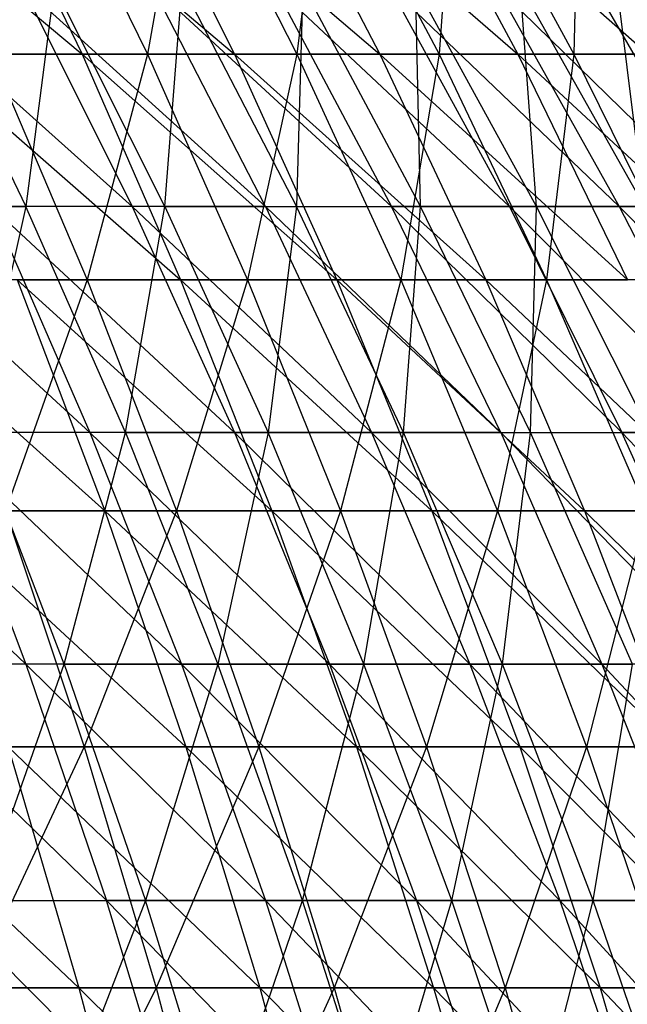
# Model space of a CAD drawing. Extents: x -125 to 125, y -143 to 0.
# Tile 229 of 256: x 35.84 to 41.63, y -59.77 to -50.39. Entities that reach past the tile are written whole.
import ezdxf

# ---------------------------------------------------------------- set-up
doc = ezdxf.new("R2010")
doc.units = 0
doc.header["$LTSCALE"] = 25.4
doc.layers.get('0').update_dxf_attribs({"linetype": 'CONTINUOUS'})

# ---------------------------------------------------------------- blocks, each defined once
blk = doc.blocks.new('NL2500027000_STL_3')
at = {"color": 0}
for p, q in [((33.9617, -48.6248, 35.6849), (36.4366, -50.7179, 35.1879)), ((33.9617, -48.6248, 35.6849), (36.4366, -50.7179, 35.1879)), ((35.4358, -48.6248, 34.2214), (37.8876, -50.7179, 33.6206)), ((35.4358, -48.6248, 34.2214), (37.8876, -50.7179, 33.6206)), ((35.4358, -48.6248, 34.2214), (36.4366, -50.7179, 35.1879)), ((35.4358, -48.6248, 34.2214), (36.4366, -50.7179, 35.1879)), ((36.0409, -48.6248, -33.5836), (37.0587, -50.7179, -34.532)), ((36.0409, -48.6248, -33.5836), (37.0587, -50.7179, -34.532)), ((36.847, -48.6248, 32.6972), (39.2712, -50.7179, 31.9935)), ((36.847, -48.6248, 32.6972), (39.2712, -50.7179, 31.9935)), ((36.847, -48.6248, 32.6972), (37.8876, -50.7179, 33.6206)), ((36.847, -48.6248, 32.6972), (37.8876, -50.7179, 33.6206)), ((37.4246, -48.6248, -32.0344), (37.0587, -50.7179, -34.532)), ((37.4246, -48.6248, -32.0344), (37.0587, -50.7179, -34.532)), ((37.4246, -48.6248, -32.0344), (38.4815, -50.7179, -32.9391)), ((37.4246, -48.6248, -32.0344), (38.4815, -50.7179, -32.9391)), ((38.1926, -48.6248, 31.1147), (40.5851, -50.7179, 30.3095)), ((38.1926, -48.6248, 31.1147), (40.5851, -50.7179, 30.3095)), ((38.1926, -48.6248, 31.1147), (39.2712, -50.7179, 31.9935)), ((38.1926, -48.6248, 31.1147), (39.2712, -50.7179, 31.9935)), ((38.7418, -48.6248, -30.4282), (38.4815, -50.7179, -32.9391)), ((38.7418, -48.6248, -30.4282), (38.4815, -50.7179, -32.9391)), ((38.7418, -48.6248, -30.4282), (39.8359, -50.7179, -31.2875)), ((38.7418, -48.6248, -30.4282), (39.8359, -50.7179, -31.2875)), ((39.4704, -48.6248, 29.477), (41.8267, -50.7179, 28.5716)), ((39.4704, -48.6248, 29.477), (41.8267, -50.7179, 28.5716)), ((39.4704, -48.6248, 29.477), (40.5851, -50.7179, 30.3095)), ((39.4704, -48.6248, 29.477), (40.5851, -50.7179, 30.3095)), ((39.9901, -48.6248, -28.768), (39.8359, -50.7179, -31.2875)), ((39.9901, -48.6248, -28.768), (39.8359, -50.7179, -31.2875)), ((39.9901, -48.6248, -28.768), (41.1195, -50.7179, -29.5804)), ((39.9901, -48.6248, -28.768), (41.1195, -50.7179, -29.5804)), ((41.1673, -48.6248, -27.0565), (41.1195, -50.7179, -29.5804)), ((41.1673, -48.6248, -27.0565), (41.1195, -50.7179, -29.5804)), ((36.9125, -52.1679, 29.9461), (34.5638, -50.0675, 30.635)), ((36.9125, -52.1679, 29.9461), (34.5638, -50.0675, 30.635)), ((34.8844, -50.0675, -30.2695), (35.901, -52.1679, -31.1516)), ((34.8844, -50.0675, -30.2695), (35.901, -52.1679, -31.1516)), ((38.1836, -52.1679, 28.3075), (35.8672, -50.0675, 29.0982)), ((35.8672, -50.0675, 29.0982), (36.9125, -52.1679, 29.9461)), ((35.8672, -50.0675, 29.0982), (36.9125, -52.1679, 29.9461)), ((38.1836, -52.1679, 28.3075), (35.8672, -50.0675, 29.0982)), ((36.1715, -50.0675, -28.719), (35.901, -52.1679, -31.1516)), ((36.1715, -50.0675, -28.719), (35.901, -52.1679, -31.1516)), ((37.2256, -52.1679, -29.556), (36.1715, -50.0675, -28.719)), ((37.2256, -52.1679, -29.556), (36.1715, -50.0675, -28.719)), ((38.1836, -52.1679, 28.3075), (37.1023, -50.0675, 27.506)), ((37.1023, -50.0675, 27.506), (39.382, -52.1679, 26.6151)), ((38.1836, -52.1679, 28.3075), (37.1023, -50.0675, 27.506)), ((37.1023, -50.0675, 27.506), (39.382, -52.1679, 26.6151)), ((37.2256, -52.1679, -29.556), (37.3898, -50.0675, -27.1139)), ((37.2256, -52.1679, -29.556), (37.3898, -50.0675, -27.1139)), ((37.3898, -50.0675, -27.1139), (38.4794, -52.1679, -27.9041)), ((37.3898, -50.0675, -27.1139), (38.4794, -52.1679, -27.9041)), ((40.5054, -52.1679, 24.8719), (38.2668, -50.0675, 25.8614)), ((38.2668, -50.0675, 25.8614), (39.382, -52.1679, 26.6151)), ((38.2668, -50.0675, 25.8614), (39.382, -52.1679, 26.6151)), ((40.5054, -52.1679, 24.8719), (38.2668, -50.0675, 25.8614)), ((38.5369, -50.0675, -25.4572), (38.4794, -52.1679, -27.9041)), ((38.5369, -50.0675, -25.4572), (38.4794, -52.1679, -27.9041)), ((39.6599, -52.1679, -26.1991), (38.5369, -50.0675, -25.4572)), ((39.6599, -52.1679, -26.1991), (38.5369, -50.0675, -25.4572)), ((41.5518, -52.1679, 23.0814), (39.3585, -50.0675, 24.1676)), ((39.3585, -50.0675, 24.1676), (40.5054, -52.1679, 24.8719)), ((39.3585, -50.0675, 24.1676), (40.5054, -52.1679, 24.8719)), ((41.5518, -52.1679, 23.0814), (39.3585, -50.0675, 24.1676)), ((39.6599, -52.1679, -26.1991), (39.6106, -50.0675, -23.752)), ((39.6599, -52.1679, -26.1991), (39.6106, -50.0675, -23.752)), ((40.765, -52.1679, -24.4442), (39.6106, -50.0675, -23.752)), ((40.765, -52.1679, -24.4442), (39.6106, -50.0675, -23.752)), ((42.519, -52.1679, 21.247), (40.3752, -50.0675, 22.4278)), ((40.3752, -50.0675, 22.4278), (41.5518, -52.1679, 23.0814)), ((40.3752, -50.0675, 22.4278), (41.5518, -52.1679, 23.0814)), ((42.519, -52.1679, 21.247), (40.3752, -50.0675, 22.4278)), ((40.765, -52.1679, -24.4442), (40.609, -50.0675, -22.0016)), ((40.765, -52.1679, -24.4442), (40.609, -50.0675, -22.0016)), ((41.7924, -52.1679, -22.6428), (40.609, -50.0675, -22.0016)), ((41.7924, -52.1679, -22.6428), (40.609, -50.0675, -22.0016)), ((41.315, -50.0675, 20.6453), (42.519, -52.1679, 21.247)), ((41.315, -50.0675, 20.6453), (42.519, -52.1679, 21.247)), ((41.7924, -52.1679, -22.6428), (41.53, -50.0675, -20.2093)), ((41.7924, -52.1679, -22.6428), (41.53, -50.0675, -20.2093)), ((34.9208, -50.7179, 36.6926), (36.4366, -50.7179, 35.1879)), ((34.9208, -50.7179, 36.6926), (36.4366, -50.7179, 35.1879)), ((34.9208, -50.7179, 36.6926), (37.3734, -52.8675, 36.0926)), ((34.9208, -50.7179, 36.6926), (37.3734, -52.8675, 36.0926)), ((37.0587, -50.7179, -34.532), (35.57, -50.7179, -36.0636)), ((35.57, -50.7179, -36.0636), (36.4846, -52.8675, -36.9908)), ((35.57, -50.7179, -36.0636), (36.4846, -52.8675, -36.9908)), ((37.0587, -50.7179, -34.532), (35.57, -50.7179, -36.0636)), ((36.4366, -50.7179, 35.1879), (37.8876, -50.7179, 33.6206)), ((36.4366, -50.7179, 35.1879), (37.8876, -50.7179, 33.6206)), ((36.4366, -50.7179, 35.1879), (38.8617, -52.8675, 34.485)), ((36.4366, -50.7179, 35.1879), (38.8617, -52.8675, 34.485)), ((36.4366, -50.7179, 35.1879), (37.3734, -52.8675, 36.0926)), ((36.4366, -50.7179, 35.1879), (37.3734, -52.8675, 36.0926)), ((37.0587, -50.7179, -34.532), (36.4846, -52.8675, -36.9908)), ((37.0587, -50.7179, -34.532), (36.4846, -52.8675, -36.9908)), ((38.4815, -50.7179, -32.9391), (37.0587, -50.7179, -34.532)), ((37.0587, -50.7179, -34.532), (38.0115, -52.8675, -35.4199)), ((37.0587, -50.7179, -34.532), (38.0115, -52.8675, -35.4199)), ((38.4815, -50.7179, -32.9391), (37.0587, -50.7179, -34.532)), ((37.8876, -50.7179, 33.6206), (39.2712, -50.7179, 31.9935)), ((37.8876, -50.7179, 33.6206), (39.2712, -50.7179, 31.9935)), ((37.8876, -50.7179, 33.6206), (40.2809, -52.8675, 32.816)), ((37.8876, -50.7179, 33.6206), (40.2809, -52.8675, 32.816)), ((37.8876, -50.7179, 33.6206), (38.8617, -52.8675, 34.485)), ((37.8876, -50.7179, 33.6206), (38.8617, -52.8675, 34.485)), ((38.4815, -50.7179, -32.9391), (38.0115, -52.8675, -35.4199)), ((38.4815, -50.7179, -32.9391), (38.0115, -52.8675, -35.4199)), ((39.8359, -50.7179, -31.2875), (38.4815, -50.7179, -32.9391)), ((38.4815, -50.7179, -32.9391), (39.4709, -52.8675, -33.786)), ((38.4815, -50.7179, -32.9391), (39.4709, -52.8675, -33.786)), ((39.8359, -50.7179, -31.2875), (38.4815, -50.7179, -32.9391)), ((39.2712, -50.7179, 31.9935), (40.5851, -50.7179, 30.3095)), ((39.2712, -50.7179, 31.9935), (40.5851, -50.7179, 30.3095)), ((39.2712, -50.7179, 31.9935), (41.6285, -52.8675, 31.0888)), ((39.2712, -50.7179, 31.9935), (41.6285, -52.8675, 31.0888)), ((39.2712, -50.7179, 31.9935), (40.2809, -52.8675, 32.816)), ((39.2712, -50.7179, 31.9935), (40.2809, -52.8675, 32.816)), ((39.8359, -50.7179, -31.2875), (39.4709, -52.8675, -33.786)), ((39.8359, -50.7179, -31.2875), (39.4709, -52.8675, -33.786)), ((41.1195, -50.7179, -29.5804), (39.8359, -50.7179, -31.2875)), ((39.8359, -50.7179, -31.2875), (40.8601, -52.8675, -32.092)), ((39.8359, -50.7179, -31.2875), (40.8601, -52.8675, -32.092)), ((41.1195, -50.7179, -29.5804), (39.8359, -50.7179, -31.2875)), ((40.5851, -50.7179, 30.3095), (41.8267, -50.7179, 28.5716)), ((40.5851, -50.7179, 30.3095), (41.8267, -50.7179, 28.5716)), ((40.5851, -50.7179, 30.3095), (42.9021, -52.8675, 29.3062)), ((40.5851, -50.7179, 30.3095), (42.9021, -52.8675, 29.3062)), ((40.5851, -50.7179, 30.3095), (41.6285, -52.8675, 31.0888)), ((40.5851, -50.7179, 30.3095), (41.6285, -52.8675, 31.0888)), ((41.1195, -50.7179, -29.5804), (40.8601, -52.8675, -32.092)), ((41.1195, -50.7179, -29.5804), (40.8601, -52.8675, -32.092)), ((42.3299, -50.7179, -27.8206), (41.1195, -50.7179, -29.5804)), ((41.1195, -50.7179, -29.5804), (42.1767, -52.8675, -30.3409)), ((41.1195, -50.7179, -29.5804), (42.1767, -52.8675, -30.3409)), ((42.3299, -50.7179, -27.8206), (41.1195, -50.7179, -29.5804)), ((36.511, -54.3233, 32.3608), (34.162, -52.1679, 33.0493)), ((36.511, -54.3233, 32.3608), (34.162, -52.1679, 33.0493)), ((34.508, -52.1679, -32.6879), (35.901, -52.1679, -31.1516)), ((34.508, -52.1679, -32.6879), (35.901, -52.1679, -31.1516)), ((35.901, -52.1679, -31.1516), (35.4198, -54.3233, -33.5517)), ((35.901, -52.1679, -31.1516), (35.4198, -54.3233, -33.5517)), ((36.9125, -52.1679, 29.9461), (35.5711, -52.1679, 31.5277)), ((36.9125, -52.1679, 29.9461), (35.5711, -52.1679, 31.5277)), ((37.8878, -54.3233, 30.7374), (35.5711, -52.1679, 31.5277)), ((35.5711, -52.1679, 31.5277), (36.511, -54.3233, 32.3608)), ((35.5711, -52.1679, 31.5277), (36.511, -54.3233, 32.3608)), ((37.8878, -54.3233, 30.7374), (35.5711, -52.1679, 31.5277)), ((36.8496, -54.3233, -31.9747), (35.901, -52.1679, -31.1516)), ((36.8496, -54.3233, -31.9747), (35.901, -52.1679, -31.1516)), ((37.2256, -52.1679, -29.556), (35.901, -52.1679, -31.1516)), ((37.2256, -52.1679, -29.556), (35.901, -52.1679, -31.1516)), ((36.8496, -54.3233, -31.9747), (37.2256, -52.1679, -29.556)), ((36.8496, -54.3233, -31.9747), (37.2256, -52.1679, -29.556)), ((38.1836, -52.1679, 28.3075), (36.9125, -52.1679, 29.9461)), ((38.1836, -52.1679, 28.3075), (36.9125, -52.1679, 29.9461)), ((39.1925, -54.3233, 29.0555), (36.9125, -52.1679, 29.9461)), ((36.9125, -52.1679, 29.9461), (37.8878, -54.3233, 30.7374)), ((36.9125, -52.1679, 29.9461), (37.8878, -54.3233, 30.7374)), ((39.1925, -54.3233, 29.0555), (36.9125, -52.1679, 29.9461)), ((37.2256, -52.1679, -29.556), (38.4794, -52.1679, -27.9041)), ((37.2256, -52.1679, -29.556), (38.4794, -52.1679, -27.9041)), ((37.2256, -52.1679, -29.556), (38.2093, -54.3233, -30.3369)), ((37.2256, -52.1679, -29.556), (38.2093, -54.3233, -30.3369)), ((40.4226, -54.3233, 27.3183), (38.1836, -52.1679, 28.3075)), ((38.1836, -52.1679, 28.3075), (39.382, -52.1679, 26.6151)), ((38.1836, -52.1679, 28.3075), (39.382, -52.1679, 26.6151)), ((38.1836, -52.1679, 28.3075), (39.1925, -54.3233, 29.0555)), ((38.1836, -52.1679, 28.3075), (39.1925, -54.3233, 29.0555)), ((40.4226, -54.3233, 27.3183), (38.1836, -52.1679, 28.3075)), ((38.4794, -52.1679, -27.9041), (38.2093, -54.3233, -30.3369)), ((38.4794, -52.1679, -27.9041), (38.2093, -54.3233, -30.3369)), ((39.4962, -54.3233, -28.6414), (38.4794, -52.1679, -27.9041)), ((38.4794, -52.1679, -27.9041), (39.6599, -52.1679, -26.1991)), ((38.4794, -52.1679, -27.9041), (39.6599, -52.1679, -26.1991)), ((39.4962, -54.3233, -28.6414), (38.4794, -52.1679, -27.9041)), ((40.4226, -54.3233, 27.3183), (39.382, -52.1679, 26.6151)), ((39.382, -52.1679, 26.6151), (41.5757, -54.3233, 25.5291)), ((40.4226, -54.3233, 27.3183), (39.382, -52.1679, 26.6151)), ((40.5054, -52.1679, 24.8719), (39.382, -52.1679, 26.6151)), ((40.5054, -52.1679, 24.8719), (39.382, -52.1679, 26.6151)), ((39.382, -52.1679, 26.6151), (41.5757, -54.3233, 25.5291)), ((39.4962, -54.3233, -28.6414), (39.6599, -52.1679, -26.1991)), ((39.4962, -54.3233, -28.6414), (39.6599, -52.1679, -26.1991)), ((40.7079, -54.3233, -26.8913), (39.6599, -52.1679, -26.1991)), ((39.6599, -52.1679, -26.1991), (40.765, -52.1679, -24.4442)), ((39.6599, -52.1679, -26.1991), (40.765, -52.1679, -24.4442)), ((40.7079, -54.3233, -26.8913), (39.6599, -52.1679, -26.1991)), ((41.5518, -52.1679, 23.0814), (40.5054, -52.1679, 24.8719)), ((41.5518, -52.1679, 23.0814), (40.5054, -52.1679, 24.8719)), ((42.6497, -54.3233, 23.6913), (40.5054, -52.1679, 24.8719)), ((40.5054, -52.1679, 24.8719), (41.5757, -54.3233, 25.5291)), ((40.5054, -52.1679, 24.8719), (41.5757, -54.3233, 25.5291)), ((42.6497, -54.3233, 23.6913), (40.5054, -52.1679, 24.8719)), ((40.7079, -54.3233, -26.8913), (40.765, -52.1679, -24.4442)), ((40.7079, -54.3233, -26.8913), (40.765, -52.1679, -24.4442)), ((41.8421, -54.3233, -25.0901), (40.765, -52.1679, -24.4442)), ((40.765, -52.1679, -24.4442), (41.7924, -52.1679, -22.6428)), ((40.765, -52.1679, -24.4442), (41.7924, -52.1679, -22.6428)), ((41.8421, -54.3233, -25.0901), (40.765, -52.1679, -24.4442)), ((42.519, -52.1679, 21.247), (41.5518, -52.1679, 23.0814)), ((42.519, -52.1679, 21.247), (41.5518, -52.1679, 23.0814)), ((43.6425, -54.3233, 21.8084), (41.5518, -52.1679, 23.0814)), ((41.5518, -52.1679, 23.0814), (42.6497, -54.3233, 23.6913)), ((41.5518, -52.1679, 23.0814), (42.6497, -54.3233, 23.6913)), ((43.6425, -54.3233, 21.8084), (41.5518, -52.1679, 23.0814)), ((34.2002, -52.8675, 39.1126), (36.6536, -55.0697, 38.5134)), ((34.2002, -52.8675, 39.1126), (36.6536, -55.0697, 38.5134)), ((36.4846, -52.8675, -36.9908), (34.8927, -52.8675, -38.496)), ((36.4846, -52.8675, -36.9908), (34.8927, -52.8675, -38.496)), ((36.4846, -52.8675, -36.9908), (35.7061, -55.0697, -39.3934)), ((36.4846, -52.8675, -36.9908), (35.7061, -55.0697, -39.3934)), ((35.8186, -52.8675, 37.636), (37.3734, -52.8675, 36.0926)), ((35.8186, -52.8675, 37.636), (37.3734, -52.8675, 36.0926)), ((35.8186, -52.8675, 37.636), (38.2446, -55.0697, 36.934)), ((35.8186, -52.8675, 37.636), (38.2446, -55.0697, 36.934)), ((35.8186, -52.8675, 37.636), (36.6536, -55.0697, 38.5134)), ((35.8186, -52.8675, 37.636), (36.6536, -55.0697, 38.5134)), ((38.0115, -52.8675, -35.4199), (36.4846, -52.8675, -36.9908)), ((36.4846, -52.8675, -36.9908), (37.3351, -55.0697, -37.8531)), ((36.4846, -52.8675, -36.9908), (37.3351, -55.0697, -37.8531)), ((38.0115, -52.8675, -35.4199), (36.4846, -52.8675, -36.9908)), ((38.0115, -52.8675, -35.4199), (37.3351, -55.0697, -37.8531)), ((38.0115, -52.8675, -35.4199), (37.3351, -55.0697, -37.8531)), ((37.3734, -52.8675, 36.0926), (38.8617, -52.8675, 34.485)), ((37.3734, -52.8675, 36.0926), (38.8617, -52.8675, 34.485)), ((37.3734, -52.8675, 36.0926), (39.7676, -55.0697, 35.2889)), ((37.3734, -52.8675, 36.0926), (39.7676, -55.0697, 35.2889)), ((37.3734, -52.8675, 36.0926), (38.2446, -55.0697, 36.934)), ((37.3734, -52.8675, 36.0926), (38.2446, -55.0697, 36.934)), ((39.4709, -52.8675, -33.786), (38.0115, -52.8675, -35.4199)), ((38.0115, -52.8675, -35.4199), (38.8976, -55.0697, -36.2456)), ((38.0115, -52.8675, -35.4199), (38.8976, -55.0697, -36.2456)), ((39.4709, -52.8675, -33.786), (38.0115, -52.8675, -35.4199)), ((38.8617, -52.8675, 34.485), (40.2809, -52.8675, 32.816)), ((38.8617, -52.8675, 34.485), (40.2809, -52.8675, 32.816)), ((38.8617, -52.8675, 34.485), (41.2199, -55.0697, 33.581)), ((38.8617, -52.8675, 34.485), (41.2199, -55.0697, 33.581)), ((38.8617, -52.8675, 34.485), (39.7676, -55.0697, 35.2889)), ((38.8617, -52.8675, 34.485), (39.7676, -55.0697, 35.2889)), ((39.4709, -52.8675, -33.786), (38.8976, -55.0697, -36.2456)), ((39.4709, -52.8675, -33.786), (38.8976, -55.0697, -36.2456)), ((40.8601, -52.8675, -32.092), (39.4709, -52.8675, -33.786)), ((39.4709, -52.8675, -33.786), (40.3911, -55.0697, -34.5736)), ((39.4709, -52.8675, -33.786), (40.3911, -55.0697, -34.5736)), ((40.8601, -52.8675, -32.092), (39.4709, -52.8675, -33.786)), ((40.2809, -52.8675, 32.816), (41.6285, -52.8675, 31.0888)), ((40.2809, -52.8675, 32.816), (41.6285, -52.8675, 31.0888)), ((40.2809, -52.8675, 32.816), (42.599, -55.0697, 31.8135)), ((40.2809, -52.8675, 32.816), (42.599, -55.0697, 31.8135)), ((40.2809, -52.8675, 32.816), (41.2199, -55.0697, 33.581)), ((40.2809, -52.8675, 32.816), (41.2199, -55.0697, 33.581)), ((40.8601, -52.8675, -32.092), (40.3911, -55.0697, -34.5736)), ((40.8601, -52.8675, -32.092), (40.3911, -55.0697, -34.5736)), ((42.1767, -52.8675, -30.3409), (40.8601, -52.8675, -32.092)), ((40.8601, -52.8675, -32.092), (41.8127, -55.0697, -32.8401)), ((40.8601, -52.8675, -32.092), (41.8127, -55.0697, -32.8401)), ((42.1767, -52.8675, -30.3409), (40.8601, -52.8675, -32.092)), ((33.5517, -54.3233, 35.4198), (35.9011, -56.5299, 34.7318)), ((33.5517, -54.3233, 35.4198), (35.9011, -56.5299, 34.7318)), ((36.511, -54.3233, 32.3608), (35.0647, -54.3233, 33.9226)), ((36.511, -54.3233, 32.3608), (35.0647, -54.3233, 33.9226)), ((37.3819, -56.5299, 33.1327), (35.0647, -54.3233, 33.9226)), ((35.0647, -54.3233, 33.9226), (35.9011, -56.5299, 34.7318)), ((35.0647, -54.3233, 33.9226), (35.9011, -56.5299, 34.7318)), ((37.3819, -56.5299, 33.1327), (35.0647, -54.3233, 33.9226)), ((36.2647, -56.5299, -34.352), (35.4198, -54.3233, -33.5517)), ((36.2647, -56.5299, -34.352), (35.4198, -54.3233, -33.5517)), ((36.8496, -54.3233, -31.9747), (35.4198, -54.3233, -33.5517)), ((36.8496, -54.3233, -31.9747), (35.4198, -54.3233, -33.5517)), ((36.2647, -56.5299, -34.352), (36.8496, -54.3233, -31.9747)), ((36.2647, -56.5299, -34.352), (36.8496, -54.3233, -31.9747)), ((37.8878, -54.3233, 30.7374), (36.511, -54.3233, 32.3608)), ((37.8878, -54.3233, 30.7374), (36.511, -54.3233, 32.3608)), ((38.7916, -56.5299, 31.4706), (36.511, -54.3233, 32.3608)), ((36.511, -54.3233, 32.3608), (37.3819, -56.5299, 33.1327)), ((36.511, -54.3233, 32.3608), (37.3819, -56.5299, 33.1327)), ((38.7916, -56.5299, 31.4706), (36.511, -54.3233, 32.3608)), ((36.8496, -54.3233, -31.9747), (38.2093, -54.3233, -30.3369)), ((36.8496, -54.3233, -31.9747), (38.2093, -54.3233, -30.3369)), ((36.8496, -54.3233, -31.9747), (37.7286, -56.5299, -32.7374)), ((36.8496, -54.3233, -31.9747), (37.7286, -56.5299, -32.7374)), ((38.2093, -54.3233, -30.3369), (37.7286, -56.5299, -32.7374)), ((38.2093, -54.3233, -30.3369), (37.7286, -56.5299, -32.7374)), ((39.1925, -54.3233, 29.0555), (37.8878, -54.3233, 30.7374)), ((39.1925, -54.3233, 29.0555), (37.8878, -54.3233, 30.7374)), ((40.1274, -56.5299, 29.7486), (37.8878, -54.3233, 30.7374)), ((37.8878, -54.3233, 30.7374), (38.7916, -56.5299, 31.4706)), ((37.8878, -54.3233, 30.7374), (38.7916, -56.5299, 31.4706)), ((40.1274, -56.5299, 29.7486), (37.8878, -54.3233, 30.7374)), ((39.1207, -56.5299, -31.0606), (38.2093, -54.3233, -30.3369)), ((38.2093, -54.3233, -30.3369), (39.4962, -54.3233, -28.6414)), ((38.2093, -54.3233, -30.3369), (39.4962, -54.3233, -28.6414)), ((39.1207, -56.5299, -31.0606), (38.2093, -54.3233, -30.3369)), ((39.1207, -56.5299, -31.0606), (39.4962, -54.3233, -28.6414)), ((39.1207, -56.5299, -31.0606), (39.4962, -54.3233, -28.6414)), ((40.4226, -54.3233, 27.3183), (39.1925, -54.3233, 29.0555)), ((40.4226, -54.3233, 27.3183), (39.1925, -54.3233, 29.0555)), ((41.3868, -56.5299, 27.9699), (39.1925, -54.3233, 29.0555)), ((39.1925, -54.3233, 29.0555), (40.1274, -56.5299, 29.7486)), ((39.1925, -54.3233, 29.0555), (40.1274, -56.5299, 29.7486)), ((41.3868, -56.5299, 27.9699), (39.1925, -54.3233, 29.0555)), ((40.4383, -56.5299, -29.3246), (39.4962, -54.3233, -28.6414)), ((39.4962, -54.3233, -28.6414), (40.7079, -54.3233, -26.8913)), ((39.4962, -54.3233, -28.6414), (40.7079, -54.3233, -26.8913)), ((40.4383, -56.5299, -29.3246), (39.4962, -54.3233, -28.6414)), ((42.5674, -56.5299, 26.1381), (40.4226, -54.3233, 27.3183)), ((40.4226, -54.3233, 27.3183), (41.5757, -54.3233, 25.5291)), ((40.4226, -54.3233, 27.3183), (41.5757, -54.3233, 25.5291)), ((40.4226, -54.3233, 27.3183), (41.3868, -56.5299, 27.9699)), ((40.4226, -54.3233, 27.3183), (41.3868, -56.5299, 27.9699)), ((42.5674, -56.5299, 26.1381), (40.4226, -54.3233, 27.3183)), ((40.4383, -56.5299, -29.3246), (40.7079, -54.3233, -26.8913)), ((40.4383, -56.5299, -29.3246), (40.7079, -54.3233, -26.8913)), ((41.6789, -56.5299, -27.5328), (40.7079, -54.3233, -26.8913)), ((40.7079, -54.3233, -26.8913), (41.8421, -54.3233, -25.0901)), ((40.7079, -54.3233, -26.8913), (41.8421, -54.3233, -25.0901)), ((41.6789, -56.5299, -27.5328), (40.7079, -54.3233, -26.8913)), ((42.5674, -56.5299, 26.1381), (41.5757, -54.3233, 25.5291)), ((41.5757, -54.3233, 25.5291), (43.667, -56.5299, 24.2564)), ((42.5674, -56.5299, 26.1381), (41.5757, -54.3233, 25.5291)), ((42.6497, -54.3233, 23.6913), (41.5757, -54.3233, 25.5291)), ((42.6497, -54.3233, 23.6913), (41.5757, -54.3233, 25.5291)), ((41.5757, -54.3233, 25.5291), (43.667, -56.5299, 24.2564)), ((34.9974, -55.0697, 40.0243), (36.6536, -55.0697, 38.5134)), ((34.9974, -55.0697, 40.0243), (36.6536, -55.0697, 38.5134)), ((34.9974, -55.0697, 40.0243), (37.4243, -57.3207, 39.3232)), ((34.9974, -55.0697, 40.0243), (37.4243, -57.3207, 39.3232)), ((37.3351, -55.0697, -37.8531), (35.7061, -55.0697, -39.3934)), ((35.7061, -55.0697, -39.3934), (36.4569, -57.3207, -40.2217)), ((35.7061, -55.0697, -39.3934), (36.4569, -57.3207, -40.2217)), ((37.3351, -55.0697, -37.8531), (35.7061, -55.0697, -39.3934)), ((37.3351, -55.0697, -37.8531), (36.4569, -57.3207, -40.2217)), ((37.3351, -55.0697, -37.8531), (36.4569, -57.3207, -40.2217)), ((36.6536, -55.0697, 38.5134), (38.2446, -55.0697, 36.934)), ((36.6536, -55.0697, 38.5134), (38.2446, -55.0697, 36.934)), ((36.6536, -55.0697, 38.5134), (39.0488, -57.3207, 37.7105)), ((36.6536, -55.0697, 38.5134), (39.0488, -57.3207, 37.7105)), ((36.6536, -55.0697, 38.5134), (37.4243, -57.3207, 39.3232)), ((36.6536, -55.0697, 38.5134), (37.4243, -57.3207, 39.3232)), ((38.8976, -55.0697, -36.2456), (37.3351, -55.0697, -37.8531)), ((37.3351, -55.0697, -37.8531), (38.1201, -57.3207, -38.649)), ((37.3351, -55.0697, -37.8531), (38.1201, -57.3207, -38.649)), ((38.8976, -55.0697, -36.2456), (37.3351, -55.0697, -37.8531)), ((38.8976, -55.0697, -36.2456), (38.1201, -57.3207, -38.649)), ((38.8976, -55.0697, -36.2456), (38.1201, -57.3207, -38.649)), ((38.2446, -55.0697, 36.934), (39.7676, -55.0697, 35.2889)), ((38.2446, -55.0697, 36.934), (39.7676, -55.0697, 35.2889)), ((38.2446, -55.0697, 36.934), (40.6038, -57.3207, 36.0308)), ((38.2446, -55.0697, 36.934), (40.6038, -57.3207, 36.0308)), ((38.2446, -55.0697, 36.934), (39.0488, -57.3207, 37.7105)), ((38.2446, -55.0697, 36.934), (39.0488, -57.3207, 37.7105)), ((40.3911, -55.0697, -34.5736), (38.8976, -55.0697, -36.2456)), ((38.8976, -55.0697, -36.2456), (39.7155, -57.3207, -37.0077)), ((38.8976, -55.0697, -36.2456), (39.7155, -57.3207, -37.0077)), ((40.3911, -55.0697, -34.5736), (38.8976, -55.0697, -36.2456)), ((40.3911, -55.0697, -34.5736), (39.7155, -57.3207, -37.0077)), ((40.3911, -55.0697, -34.5736), (39.7155, -57.3207, -37.0077)), ((39.7676, -55.0697, 35.2889), (41.2199, -55.0697, 33.581)), ((39.7676, -55.0697, 35.2889), (41.2199, -55.0697, 33.581)), ((39.7676, -55.0697, 35.2889), (42.0866, -57.3207, 34.2871)), ((39.7676, -55.0697, 35.2889), (42.0866, -57.3207, 34.2871)), ((39.7676, -55.0697, 35.2889), (40.6038, -57.3207, 36.0308)), ((39.7676, -55.0697, 35.2889), (40.6038, -57.3207, 36.0308)), ((41.8127, -55.0697, -32.8401), (40.3911, -55.0697, -34.5736)), ((40.3911, -55.0697, -34.5736), (41.2403, -57.3207, -35.3005)), ((40.3911, -55.0697, -34.5736), (41.2403, -57.3207, -35.3005)), ((41.8127, -55.0697, -32.8401), (40.3911, -55.0697, -34.5736)), ((41.2199, -55.0697, 33.581), (42.599, -55.0697, 31.8135)), ((41.2199, -55.0697, 33.581), (42.599, -55.0697, 31.8135)), ((41.2199, -55.0697, 33.581), (43.4946, -57.3207, 32.4824)), ((41.2199, -55.0697, 33.581), (43.4946, -57.3207, 32.4824)), ((41.2199, -55.0697, 33.581), (42.0866, -57.3207, 34.2871)), ((41.2199, -55.0697, 33.581), (42.0866, -57.3207, 34.2871)), ((41.8127, -55.0697, -32.8401), (41.2403, -57.3207, -35.3005)), ((41.8127, -55.0697, -32.8401), (41.2403, -57.3207, -35.3005)), ((35.9011, -56.5299, 34.7318), (34.352, -56.5299, 36.2647)), ((35.9011, -56.5299, 34.7318), (34.352, -56.5299, 36.2647)), ((36.6697, -58.7837, 35.4753), (34.352, -56.5299, 36.2647)), ((36.6697, -58.7837, 35.4753), (34.352, -56.5299, 36.2647)), ((36.2647, -56.5299, -34.352), (34.7318, -56.5299, -35.9011)), ((36.2647, -56.5299, -34.352), (34.7318, -56.5299, -35.9011)), ((35.4753, -58.7837, -36.6697), (36.2647, -56.5299, -34.352)), ((35.4753, -58.7837, -36.6697), (36.2647, -56.5299, -34.352)), ((35.9011, -56.5299, 34.7318), (36.6697, -58.7837, 35.4753)), ((35.9011, -56.5299, 34.7318), (36.6697, -58.7837, 35.4753)), ((35.9011, -56.5299, 34.7318), (38.1822, -58.7837, 33.842)), ((37.3819, -56.5299, 33.1327), (35.9011, -56.5299, 34.7318)), ((37.3819, -56.5299, 33.1327), (35.9011, -56.5299, 34.7318)), ((35.9011, -56.5299, 34.7318), (38.1822, -58.7837, 33.842)), ((36.2647, -56.5299, -34.352), (37.7286, -56.5299, -32.7374)), ((36.2647, -56.5299, -34.352), (37.7286, -56.5299, -32.7374)), ((36.2647, -56.5299, -34.352), (37.0411, -58.7837, -35.0874)), ((36.2647, -56.5299, -34.352), (37.0411, -58.7837, -35.0874)), ((37.7286, -56.5299, -32.7374), (37.0411, -58.7837, -35.0874)), ((37.7286, -56.5299, -32.7374), (37.0411, -58.7837, -35.0874)), ((38.7916, -56.5299, 31.4706), (37.3819, -56.5299, 33.1327)), ((38.7916, -56.5299, 31.4706), (37.3819, -56.5299, 33.1327)), ((39.622, -58.7837, 32.1443), (37.3819, -56.5299, 33.1327)), ((37.3819, -56.5299, 33.1327), (38.1822, -58.7837, 33.842)), ((37.3819, -56.5299, 33.1327), (38.1822, -58.7837, 33.842)), ((39.622, -58.7837, 32.1443), (37.3819, -56.5299, 33.1327)), ((38.5363, -58.7837, -33.4383), (37.7286, -56.5299, -32.7374)), ((37.7286, -56.5299, -32.7374), (39.1207, -56.5299, -31.0606)), ((37.7286, -56.5299, -32.7374), (39.1207, -56.5299, -31.0606)), ((38.5363, -58.7837, -33.4383), (37.7286, -56.5299, -32.7374)), ((38.5363, -58.7837, -33.4383), (39.1207, -56.5299, -31.0606)), ((38.5363, -58.7837, -33.4383), (39.1207, -56.5299, -31.0606)), ((40.1274, -56.5299, 29.7486), (38.7916, -56.5299, 31.4706)), ((40.1274, -56.5299, 29.7486), (38.7916, -56.5299, 31.4706)), ((40.9865, -58.7837, 30.3855), (38.7916, -56.5299, 31.4706)), ((38.7916, -56.5299, 31.4706), (39.622, -58.7837, 32.1443)), ((38.7916, -56.5299, 31.4706), (39.622, -58.7837, 32.1443)), ((40.9865, -58.7837, 30.3855), (38.7916, -56.5299, 31.4706)), ((39.9582, -58.7837, -31.7255), (39.1207, -56.5299, -31.0606)), ((39.1207, -56.5299, -31.0606), (40.4383, -56.5299, -29.3246)), ((39.1207, -56.5299, -31.0606), (40.4383, -56.5299, -29.3246)), ((39.9582, -58.7837, -31.7255), (39.1207, -56.5299, -31.0606)), ((39.9582, -58.7837, -31.7255), (40.4383, -56.5299, -29.3246)), ((39.9582, -58.7837, -31.7255), (40.4383, -56.5299, -29.3246)), ((41.3868, -56.5299, 27.9699), (40.1274, -56.5299, 29.7486)), ((41.3868, -56.5299, 27.9699), (40.1274, -56.5299, 29.7486)), ((42.2728, -58.7837, 28.5687), (40.1274, -56.5299, 29.7486)), ((40.1274, -56.5299, 29.7486), (40.9865, -58.7837, 30.3855)), ((40.1274, -56.5299, 29.7486), (40.9865, -58.7837, 30.3855)), ((42.2728, -58.7837, 28.5687), (40.1274, -56.5299, 29.7486)), ((41.304, -58.7837, -29.9524), (40.4383, -56.5299, -29.3246)), ((40.4383, -56.5299, -29.3246), (41.6789, -56.5299, -27.5328)), ((40.4383, -56.5299, -29.3246), (41.6789, -56.5299, -27.5328)), ((41.304, -58.7837, -29.9524), (40.4383, -56.5299, -29.3246)), ((41.304, -58.7837, -29.9524), (41.6789, -56.5299, -27.5328)), ((41.304, -58.7837, -29.9524), (41.6789, -56.5299, -27.5328)), ((42.5674, -56.5299, 26.1381), (41.3868, -56.5299, 27.9699)), ((42.5674, -56.5299, 26.1381), (41.3868, -56.5299, 27.9699)), ((43.4788, -58.7837, 26.6976), (41.3868, -56.5299, 27.9699)), ((41.3868, -56.5299, 27.9699), (42.2728, -58.7837, 28.5687)), ((41.3868, -56.5299, 27.9699), (42.2728, -58.7837, 28.5687)), ((43.4788, -58.7837, 26.6976), (41.3868, -56.5299, 27.9699)), ((33.9788, -57.3207, 42.3359), (36.4065, -59.6165, 41.6357)), ((33.9788, -57.3207, 42.3359), (36.4065, -59.6165, 41.6357)), ((36.4569, -57.3207, -40.2217), (34.7289, -57.3207, -41.7228)), ((36.4569, -57.3207, -40.2217), (34.7289, -57.3207, -41.7228)), ((36.4569, -57.3207, -40.2217), (35.3831, -59.6165, -42.5088)), ((36.4569, -57.3207, -40.2217), (35.3831, -59.6165, -42.5088)), ((35.7333, -57.3207, 40.8659), (37.4243, -57.3207, 39.3232)), ((35.7333, -57.3207, 40.8659), (37.4243, -57.3207, 39.3232)), ((35.7333, -57.3207, 40.8659), (38.1293, -59.6165, 40.0639)), ((35.7333, -57.3207, 40.8659), (38.1293, -59.6165, 40.0639)), ((35.7333, -57.3207, 40.8659), (36.4065, -59.6165, 41.6357)), ((35.7333, -57.3207, 40.8659), (36.4065, -59.6165, 41.6357)), ((38.1201, -57.3207, -38.649), (36.4569, -57.3207, -40.2217)), ((36.4569, -57.3207, -40.2217), (37.1437, -59.6165, -40.9794)), ((36.4569, -57.3207, -40.2217), (37.1437, -59.6165, -40.9794)), ((38.1201, -57.3207, -38.649), (36.4569, -57.3207, -40.2217)), ((38.1201, -57.3207, -38.649), (37.1437, -59.6165, -40.9794)), ((38.1201, -57.3207, -38.649), (37.1437, -59.6165, -40.9794)), ((37.4243, -57.3207, 39.3232), (39.0488, -57.3207, 37.7105)), ((37.4243, -57.3207, 39.3232), (39.0488, -57.3207, 37.7105)), ((37.4243, -57.3207, 39.3232), (39.7844, -59.6165, 38.4209)), ((37.4243, -57.3207, 39.3232), (39.7844, -59.6165, 38.4209)), ((37.4243, -57.3207, 39.3232), (38.1293, -59.6165, 40.0639)), ((37.4243, -57.3207, 39.3232), (38.1293, -59.6165, 40.0639)), ((39.7155, -57.3207, -37.0077), (38.1201, -57.3207, -38.649)), ((38.1201, -57.3207, -38.649), (38.8382, -59.6165, -39.3771)), ((38.1201, -57.3207, -38.649), (38.8382, -59.6165, -39.3771)), ((39.7155, -57.3207, -37.0077), (38.1201, -57.3207, -38.649)), ((39.7155, -57.3207, -37.0077), (38.8382, -59.6165, -39.3771)), ((39.7155, -57.3207, -37.0077), (38.8382, -59.6165, -39.3771)), ((39.0488, -57.3207, 37.7105), (40.6038, -57.3207, 36.0308)), ((39.0488, -57.3207, 37.7105), (40.6038, -57.3207, 36.0308)), ((39.0488, -57.3207, 37.7105), (41.3687, -59.6165, 36.7096)), ((39.0488, -57.3207, 37.7105), (41.3687, -59.6165, 36.7096)), ((39.0488, -57.3207, 37.7105), (39.7844, -59.6165, 38.4209)), ((39.0488, -57.3207, 37.7105), (39.7844, -59.6165, 38.4209)), ((41.2403, -57.3207, -35.3005), (39.7155, -57.3207, -37.0077)), ((39.7155, -57.3207, -37.0077), (40.4637, -59.6165, -37.7048)), ((39.7155, -57.3207, -37.0077), (40.4637, -59.6165, -37.7048)), ((41.2403, -57.3207, -35.3005), (39.7155, -57.3207, -37.0077)), ((41.2403, -57.3207, -35.3005), (40.4637, -59.6165, -37.7048)), ((41.2403, -57.3207, -35.3005), (40.4637, -59.6165, -37.7048)), ((40.6038, -57.3207, 36.0308), (42.0866, -57.3207, 34.2871)), ((40.6038, -57.3207, 36.0308), (42.0866, -57.3207, 34.2871)), ((40.6038, -57.3207, 36.0308), (42.8795, -59.6165, 34.933)), ((40.6038, -57.3207, 36.0308), (42.8795, -59.6165, 34.933)), ((40.6038, -57.3207, 36.0308), (41.3687, -59.6165, 36.7096)), ((40.6038, -57.3207, 36.0308), (41.3687, -59.6165, 36.7096)), ((42.6918, -57.3207, -33.5306), (41.2403, -57.3207, -35.3005)), ((41.2403, -57.3207, -35.3005), (42.0172, -59.6165, -35.9655)), ((41.2403, -57.3207, -35.3005), (42.0172, -59.6165, -35.9655)), ((42.6918, -57.3207, -33.5306), (41.2403, -57.3207, -35.3005)), ((35.0874, -58.7837, 37.0411), (37.3691, -61.0807, 36.152)), ((35.0874, -58.7837, 37.0411), (37.3691, -61.0807, 36.152)), ((35.0874, -58.7837, 37.0411), (36.6697, -58.7837, 35.4753)), ((35.0874, -58.7837, 37.0411), (36.6697, -58.7837, 35.4753)), ((35.4753, -58.7837, -36.6697), (37.0411, -58.7837, -35.0874)), ((35.4753, -58.7837, -36.6697), (37.0411, -58.7837, -35.0874)), ((37.0411, -58.7837, -35.0874), (36.152, -61.0807, -37.3691)), ((37.0411, -58.7837, -35.0874), (36.152, -61.0807, -37.3691)), ((38.1822, -58.7837, 33.842), (36.6697, -58.7837, 35.4753)), ((38.1822, -58.7837, 33.842), (36.6697, -58.7837, 35.4753)), ((38.9105, -61.0807, 34.4875), (36.6697, -58.7837, 35.4753)), ((37.3691, -61.0807, 36.152), (36.6697, -58.7837, 35.4753)), ((38.9105, -61.0807, 34.4875), (36.6697, -58.7837, 35.4753)), ((37.3691, -61.0807, 36.152), (36.6697, -58.7837, 35.4753)), ((37.7476, -61.0807, -35.7567), (37.0411, -58.7837, -35.0874)), ((37.0411, -58.7837, -35.0874), (38.5363, -58.7837, -33.4383)), ((37.0411, -58.7837, -35.0874), (38.5363, -58.7837, -33.4383)), ((37.7476, -61.0807, -35.7567), (37.0411, -58.7837, -35.0874)), ((37.7476, -61.0807, -35.7567), (38.5363, -58.7837, -33.4383)), ((37.7476, -61.0807, -35.7567), (38.5363, -58.7837, -33.4383)), ((38.1822, -58.7837, 33.842), (38.9105, -61.0807, 34.4875)), ((38.1822, -58.7837, 33.842), (38.9105, -61.0807, 34.4875)), ((38.1822, -58.7837, 33.842), (40.3778, -61.0807, 32.7575)), ((39.622, -58.7837, 32.1443), (38.1822, -58.7837, 33.842)), ((39.622, -58.7837, 32.1443), (38.1822, -58.7837, 33.842)), ((38.1822, -58.7837, 33.842), (40.3778, -61.0807, 32.7575)), ((39.2713, -61.0807, -34.0761), (38.5363, -58.7837, -33.4383)), ((38.5363, -58.7837, -33.4383), (39.9582, -58.7837, -31.7255)), ((38.5363, -58.7837, -33.4383), (39.9582, -58.7837, -31.7255)), ((39.2713, -61.0807, -34.0761), (38.5363, -58.7837, -33.4383)), ((39.2713, -61.0807, -34.0761), (39.9582, -58.7837, -31.7255)), ((39.2713, -61.0807, -34.0761), (39.9582, -58.7837, -31.7255)), ((40.9865, -58.7837, 30.3855), (39.622, -58.7837, 32.1443)), ((40.9865, -58.7837, 30.3855), (39.622, -58.7837, 32.1443)), ((41.7682, -61.0807, 30.965), (39.622, -58.7837, 32.1443)), ((39.622, -58.7837, 32.1443), (40.3778, -61.0807, 32.7575)), ((39.622, -58.7837, 32.1443), (40.3778, -61.0807, 32.7575)), ((41.7682, -61.0807, 30.965), (39.622, -58.7837, 32.1443)), ((40.7203, -61.0807, -32.3307), (39.9582, -58.7837, -31.7255)), ((39.9582, -58.7837, -31.7255), (41.304, -58.7837, -29.9524)), ((39.9582, -58.7837, -31.7255), (41.304, -58.7837, -29.9524)), ((40.7203, -61.0807, -32.3307), (39.9582, -58.7837, -31.7255)), ((40.7203, -61.0807, -32.3307), (41.304, -58.7837, -29.9524)), ((40.7203, -61.0807, -32.3307), (41.304, -58.7837, -29.9524)), ((42.2728, -58.7837, 28.5687), (40.9865, -58.7837, 30.3855)), ((42.2728, -58.7837, 28.5687), (40.9865, -58.7837, 30.3855)), ((43.0792, -61.0807, 29.1137), (40.9865, -58.7837, 30.3855)), ((40.9865, -58.7837, 30.3855), (41.7682, -61.0807, 30.965)), ((40.9865, -58.7837, 30.3855), (41.7682, -61.0807, 30.965)), ((43.0792, -61.0807, 29.1137), (40.9865, -58.7837, 30.3855)), ((42.0918, -61.0807, -30.5237), (41.304, -58.7837, -29.9524)), ((41.304, -58.7837, -29.9524), (42.5712, -58.7837, -28.1222)), ((41.304, -58.7837, -29.9524), (42.5712, -58.7837, -28.1222)), ((42.0918, -61.0807, -30.5237), (41.304, -58.7837, -29.9524)), ((34.6189, -59.6165, 43.1335), (36.4065, -59.6165, 41.6357)), ((34.6189, -59.6165, 43.1335), (36.4065, -59.6165, 41.6357)), ((37.1437, -59.6165, -40.9794), (35.3831, -59.6165, -42.5088)), ((37.1437, -59.6165, -40.9794), (35.3831, -59.6165, -42.5088)), ((37.1437, -59.6165, -40.9794), (35.9753, -61.9532, -43.2202)), ((37.1437, -59.6165, -40.9794), (35.9753, -61.9532, -43.2202)), ((36.4065, -59.6165, 41.6357), (38.1293, -59.6165, 40.0639)), ((36.4065, -59.6165, 41.6357), (38.1293, -59.6165, 40.0639)), ((36.4065, -59.6165, 41.6357), (38.7674, -61.9532, 40.7344)), ((36.4065, -59.6165, 41.6357), (38.7674, -61.9532, 40.7344)), ((36.4065, -59.6165, 41.6357), (37.0157, -61.9532, 42.3325)), ((36.4065, -59.6165, 41.6357), (37.0157, -61.9532, 42.3325)), ((38.8382, -59.6165, -39.3771), (37.1437, -59.6165, -40.9794)), ((37.1437, -59.6165, -40.9794), (37.7653, -61.9532, -41.6652)), ((37.1437, -59.6165, -40.9794), (37.7653, -61.9532, -41.6652)), ((38.8382, -59.6165, -39.3771), (37.1437, -59.6165, -40.9794)), ((38.8382, -59.6165, -39.3771), (37.7653, -61.9532, -41.6652)), ((38.8382, -59.6165, -39.3771), (37.7653, -61.9532, -41.6652)), ((38.1293, -59.6165, 40.0639), (39.7844, -59.6165, 38.4209)), ((38.1293, -59.6165, 40.0639), (39.7844, -59.6165, 38.4209)), ((38.1293, -59.6165, 40.0639), (40.4502, -61.9532, 39.0639)), ((38.1293, -59.6165, 40.0639), (40.4502, -61.9532, 39.0639)), ((38.1293, -59.6165, 40.0639), (38.7674, -61.9532, 40.7344)), ((38.1293, -59.6165, 40.0639), (38.7674, -61.9532, 40.7344)), ((40.4637, -59.6165, -37.7048), (38.8382, -59.6165, -39.3771)), ((38.8382, -59.6165, -39.3771), (39.4882, -61.9532, -40.0361)), ((38.8382, -59.6165, -39.3771), (39.4882, -61.9532, -40.0361)), ((40.4637, -59.6165, -37.7048), (38.8382, -59.6165, -39.3771)), ((40.4637, -59.6165, -37.7048), (39.4882, -61.9532, -40.0361)), ((40.4637, -59.6165, -37.7048), (39.4882, -61.9532, -40.0361)), ((39.7844, -59.6165, 38.4209), (41.3687, -59.6165, 36.7096)), ((39.7844, -59.6165, 38.4209), (41.3687, -59.6165, 36.7096)), ((39.7844, -59.6165, 38.4209), (42.061, -61.9532, 37.324)), ((39.7844, -59.6165, 38.4209), (42.061, -61.9532, 37.324)), ((39.7844, -59.6165, 38.4209), (40.4502, -61.9532, 39.0639)), ((39.7844, -59.6165, 38.4209), (40.4502, -61.9532, 39.0639)), ((42.0172, -59.6165, -35.9655), (40.4637, -59.6165, -37.7048)), ((40.4637, -59.6165, -37.7048), (41.1409, -61.9532, -38.3358)), ((40.4637, -59.6165, -37.7048), (41.1409, -61.9532, -38.3358)), ((42.0172, -59.6165, -35.9655), (40.4637, -59.6165, -37.7048)), ((41.3687, -59.6165, 36.7096), (42.8795, -59.6165, 34.933)), ((41.3687, -59.6165, 36.7096), (42.8795, -59.6165, 34.933)), ((41.3687, -59.6165, 36.7096), (43.5971, -61.9532, 35.5176)), ((41.3687, -59.6165, 36.7096), (43.5971, -61.9532, 35.5176)), ((41.3687, -59.6165, 36.7096), (42.061, -61.9532, 37.324)), ((41.3687, -59.6165, 36.7096), (42.061, -61.9532, 37.324))]:
    blk.add_line(p, q, dxfattribs=at)

msp = doc.modelspace()

# ---------------------------------------------------------------- block references
at = {"color": 253}
msp.add_blockref('NL2500027000_STL_3', (0, 0), dxfattribs=at)

doc.saveas('drawing.dxf')
